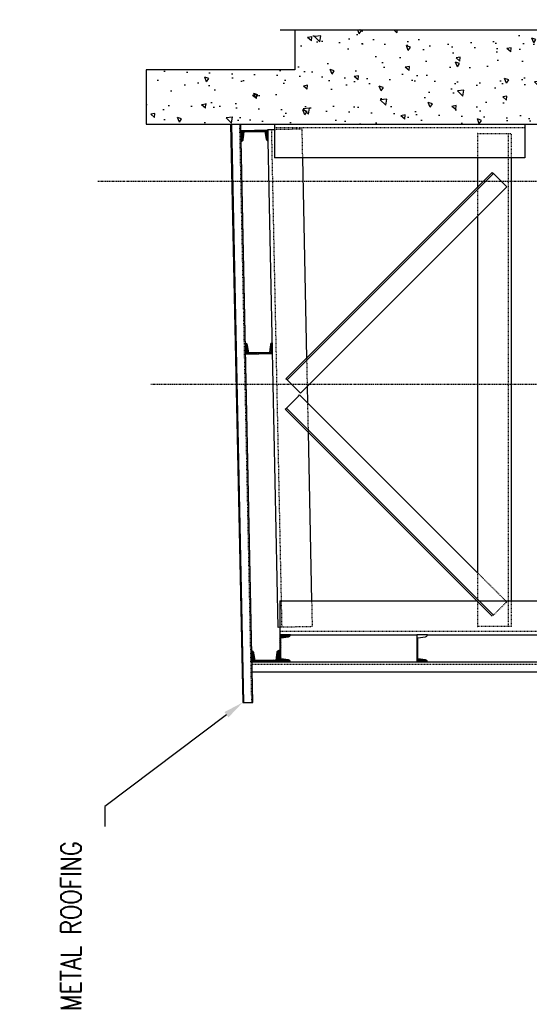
# Model space of a CAD drawing. Header units: inches. Extents: x -16710 to 18720, y -1252 to 1160.
# Tile 13 of 35: x 4337 to 4412, y -651 to -506. Entities that reach past the tile are written whole.
import ezdxf
from ezdxf import colors
from ezdxf.entities.mleader import LeaderData, LeaderLine
from ezdxf.math import Vec2, Vec3

# ---------------------------------------------------------------- set-up
doc = ezdxf.new("R2010")
doc.units = ezdxf.units.IN
doc.header["$MEASUREMENT"] = 0
for name, pattern in [('014200-907 MS2 Medium Dash', [0.109898, 0.068898, -0.041]), ('Center 1_4_', [0.53125, 0.25, -0.09375, 0.09375, -0.09375]), ('Dash', [0.25, 0.125, -0.125]), ('Dash - 1_16_', [0.1875, 0.125, -0.0625]), ('Hidden 3_32_', [0.140625, 0.09375, -0.046875])]:
    doc.linetypes.add(name, pattern=pattern)
doc.layers.get('0').update_dxf_attribs({"color": 243})
for name, color, linetype in [('A-FLOR', 5, 'Continuous'), ('A-WALL-PATT', 8, 'Continuous'), ('G-ANNO-TTLB', 7, 'Continuous'), ('S-ANNO-NOTE', 2, 'Continuous'), ('S-BEAM', 3, 'Continuous'), ('S-BEAM-HDLN', 1, 'Dash'), ('S-COLS', 3, 'Continuous'), ('S-COLS-HDLN', 1, 'Dash'), ('S-DETL', 90, 'Continuous'), ('S-DETL-CNTR', 1, 'Center 1_4_'), ('S-DETL-MEDM', 3, 'Continuous'), ('S-DETL-PATT', 8, 'Continuous'), ('S-DETL-THIN', 1, 'Continuous')]:
    doc.layers.add(name, color=color, linetype=linetype)
doc.layers.add('A-FLOR-OVHD', color=9, linetype='014200-907 MS2 Medium Dash', true_color=0x808080)
doc.layers.get('0').off()
doc.styles.add('Annotative', font='romans.shx', dxfattribs={"width": 0.8, "height": 0.125})
pattern_1 = [(50, (-1460.674, -1247.354), (7.1726, -0.62752), [0.75, -8.25]), (355, (-1460.674, -1247.354), (-1.387513, 7.52192), [0.6, -6.6]), (100.4514, (-1460.076, -1247.406), (5.78509, 6.8944), [0.6374, -7.01142]), (46.1842, (-1460.674, -1245.354), (10.67241, -1.65519), [1.125, -12.375]), (96.6356, (-1459.785, -1245.492), (9.34662, 9.74119), [0.9561, -10.51714]), (351.1842, (-1460.674, -1245.354), (9.34662, 9.74119), [0.9, -9.9]), (21, (-1459.674, -1245.854), (5.96907, -4.02619), [0.75, -8.25]), (326, (-1459.674, -1245.854), (2.433153, 7.2515), [0.6, -6.6]), (71.4514, (-1459.1766, -1246.1894), (8.402224, 3.22531), [0.6374, -7.01142]), (37.5, (-1460.674, -1247.3539), (0.1215986, 3.3289385), [0, -6.52, 0, -6.7, 0, -6.625]), (7.5, (-1460.674, -1247.354), (2.630695, 3.944117), [0, -3.82, 0, -6.37, 0, -2.525]), (327.5, (-1462.904, -1247.354), (5.338224, -0.225549), [0, -2.5, 0, -7.8, 0, -10.35]), (317.5, (-1463.904, -1247.354), (5.831862, 1.00105), [0, -3.25, 0, -5.18, 0, -7.35])]
pattern_2 = [(45, (-2205.61251, -1242.07033), (-0.176776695, 0.176776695), []), (45, (-2205.61251, -1241.94533), (-0.176776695, 0.176776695), [])]

# ---------------------------------------------------------------- blocks, each defined once
blk = doc.blocks.new('051200_Column-L-Angle - L5X5X1_2-1698497-DOOR RAIL SUPPORT 2')
at = {"layer": 'S-COLS'}
for p, q in [((828.21, 186), (828.21, 223)), ((833.21, 223), (828.21, 223)), ((833.21, 186), (828.21, 186))]:
    blk.add_line(p, q, dxfattribs=at)
at = {"layer": 'S-COLS', "linetype": 'Hidden 3_32_'}
blk.add_line((832.71, 223), (832.71, 186), dxfattribs=at)
blk = doc.blocks.new('051200_StructuralFraming-C-Channel - C4X5_4-1771573-DOOR RAIL SUPPORT 2')
at = {"lineweight": -3}
for p, q in [((800.77, 227.33), (799.19, 227.3)), ((799.19, 227.3), (799.27, 223.3)), ((799.39, 226.83), (800.48, 227.03)), ((799.45, 223.77), (799.39, 226.83)), ((799.27, 223.3), (800.85, 223.33)), ((800.55, 223.62), (799.45, 223.77))]:
    blk.add_line(p, q, dxfattribs=at)
for centre, start, end in [((800.48, 227.32), 271.19, 1.19), ((800.56, 223.33), 1.19, 91.19)]:
    blk.add_arc(centre, 0.296, start, end, dxfattribs=at)
blk = doc.blocks.new('051200_StructuralFraming-C-Channel - C4X5_4-1771584-DOOR RAIL SUPPORT 2')
at = {"lineweight": -3}
for p, q in [((832.21, 227.98), (830.63, 227.95)), ((830.93, 227.66), (830.94, 227.66)), ((830.93, 227.66), (832.04, 227.5)), ((832.04, 227.5), (832.1, 224.45)), ((832.3, 223.98), (832.21, 227.98)), ((832.21, 227.98), (832.22, 227.98)), ((832.1, 224.45), (831.01, 224.25)), ((830.72, 223.95), (832.3, 223.98)), ((832.3, 223.98), (832.3, 223.98))]:
    blk.add_line(p, q, dxfattribs=at)
for centre, start, end in [((830.93, 227.95), 181.19, 271.19), ((831.01, 223.95), 91.19, 181.19)]:
    blk.add_arc(centre, 0.296, start, end, dxfattribs=at)
blk = doc.blocks.new('051200_Column-L-Angle - L5X5X1_2-1770445-DOOR RAIL SUPPORT 2')
at = {"layer": 'S-COLS'}
for p, q in [((762.71, 222.25), (757.71, 222.25)), ((762.71, 222.25), (762.71, 193.08)), ((757.71, 220.67), (757.71, 202)), ((757.71, 200.42), (757.71, 178)), ((762.71, 192.72), (762.71, 132)), ((757.71, 176.42), (757.71, 154)), ((757.71, 152.42), (757.71, 133.58)), ((762.71, 132), (757.71, 132))]:
    blk.add_line(p, q, dxfattribs=at)
at = {"layer": 'S-COLS', "linetype": 'Hidden 3_32_'}
blk.add_line((758.21, 132), (758.21, 222.25), dxfattribs=at)
at = {"layer": 'S-COLS-HDLN'}
blk.add_line((762.71, 193.07), (762.71, 192.72), dxfattribs=at)
blk = doc.blocks.new('051200_StructuralFraming-C-Channel - C4X5_4-V15-DOOR RAIL SUPPORT 2')
at = {"lineweight": -3}
for p, q in [((753.71, 202), (753.71, 200.42)), ((757.71, 202), (753.71, 202)), ((754, 200.72), (754.18, 201.82)), ((754.18, 201.82), (757.24, 201.82)), ((757.24, 201.82), (757.41, 200.72)), ((757.71, 200.42), (757.71, 202))]:
    blk.add_line(p, q, dxfattribs=at)
for centre, start, end in [((753.71, 200.72), 270, 0), ((757.71, 200.72), 180, 270)]:
    blk.add_arc(centre, 0.296, start, end, dxfattribs=at)
blk = doc.blocks.new('051200_StructuralFraming-C-Channel - C4X5_4-V18-DOOR RAIL SUPPORT 2')
at = {"lineweight": -3}
for p, q in [((753.71, 222.25), (753.71, 220.67)), ((757.71, 222.25), (753.71, 222.25)), ((754, 220.97), (754.18, 222.07)), ((754.18, 222.07), (757.24, 222.07)), ((757.24, 222.07), (757.41, 220.97)), ((757.71, 220.67), (757.71, 222.25))]:
    blk.add_line(p, q, dxfattribs=at)
for centre, start, end in [((753.71, 220.97), 270, 0), ((757.71, 220.97), 180, 270)]:
    blk.add_arc(centre, 0.296, start, end, dxfattribs=at)
blk = doc.blocks.new('051200_StructuralFraming-C-Channel - C4X5_4-1771552-DOOR RAIL SUPPORT 2')
at = {"lineweight": -3}
for p, q in [((755.31, 226.38), (753.73, 226.35)), ((753.73, 226.35), (753.81, 222.35)), ((753.92, 225.88), (755.02, 226.08)), ((753.98, 222.82), (753.92, 225.88)), ((755.09, 222.67), (753.98, 222.82)), ((753.81, 222.35), (755.39, 222.38))]:
    blk.add_line(p, q, dxfattribs=at)
for centre, start, end in [((755.01, 226.38), 271.19, 1.19), ((755.09, 222.38), 1.19, 91.19)]:
    blk.add_arc(centre, 0.296, start, end, dxfattribs=at)
blk = doc.blocks.new('B2 S507')
at = {"layer": 'A-WALL-PATT', "lineweight": -3}
h = blk.add_hatch(dxfattribs=at)
h.set_pattern_fill('AR-CONC', color=8, style=0)
h.set_pattern_definition(pattern_1)
h.paths.add_polyline_path([(-627.4681, -1027.3539), (-619.4681, -1027.3539), (-619.4681, -1005.3539), (-627.4681, -1005.3539)])
h = blk.add_hatch(dxfattribs=at)
h.set_pattern_fill('AR-CONC', color=8, style=0)
h.set_pattern_definition(pattern_1)
h.paths.add_polyline_path([(-627.4681, -1079.3539), (-613.5504, -1079.3539), (-613.5504, -1027.3539), (-627.4681, -1027.3539), (-627.4681, -1065.3433)])
at = {"layer": 'S-DETL-PATT'}
h = blk.add_hatch(dxfattribs=at)
h.set_pattern_fill('STEEL', color=256, scale=2)
h.set_pattern_definition(pattern_2)
h.paths.add_polyline_path([(-659.9029, -1020.0279), (-661.4826, -1020.0608), (-661.3996, -1024.0555), (-659.8199, -1024.0227, 0.41421356), (-660.122, -1023.7329), (-661.2254, -1023.5816), (-661.2889, -1020.5227), (-660.1928, -1020.3256, 0.40988494)])
h = blk.add_hatch(dxfattribs=at)
h.set_pattern_fill('STEEL', color=256, scale=2)
h.set_pattern_definition(pattern_2)
h.paths.add_polyline_path([(-628.4616, -1019.375), (-630.0413, -1019.4078, 0.41421356), (-629.7392, -1019.6976), (-628.6358, -1019.8489), (-628.5723, -1022.9078), (-629.6684, -1023.1049, 0.41175551), (-629.9582, -1023.4045), (-628.3786, -1023.3717)])
h = blk.add_hatch(dxfattribs=at)
h.set_pattern_fill('STEEL', color=256, scale=2)
h.set_pattern_definition(pattern_2)
h.paths.add_polyline_path([(-705.6574, -1021.2742, 0.41397637), (-705.3676, -1020.9724), (-706.9473, -1021.0052), (-706.8642, -1025.0041), (-705.2845, -1024.9713, 0.41421356), (-705.5866, -1024.6815), (-706.69, -1024.5301), (-706.7535, -1021.4712)])
h = blk.add_hatch(dxfattribs=at)
h.set_pattern_fill('STEEL', color=256, scale=2)
h.set_pattern_definition(pattern_2)
h.paths.add_polyline_path([(-702.9681, -1025.1039), (-706.9681, -1025.1039), (-706.9681, -1026.6839, 0.41421356), (-706.6721, -1026.3879), (-706.4978, -1025.2879), (-703.4383, -1025.2879), (-703.2641, -1026.3879, 0.41421356), (-702.9681, -1026.6839)])
h = blk.add_hatch(dxfattribs=at)
h.set_pattern_fill('STEEL', color=256, scale=2)
h.set_pattern_definition(pattern_2)
h.paths.add_polyline_path([(-706.9681, -1046.9339, 0.41421356), (-706.6721, -1046.6379), (-706.4687, -1045.3539), (-706.9681, -1045.3539)])
at = {"layer": 'A-FLOR', "lineweight": -3}
for p, q in [((-627.4681, -1017.8539), (-712.9681, -1019.6299)), ((-712.9681, -1021.1302), (-627.4681, -1019.3542)), ((-712.9681, -1019.6299), (-712.9681, -1021.1302))]:
    blk.add_line(p, q, dxfattribs=at)
at = {"layer": 'A-FLOR-OVHD', "lineweight": -3}
blk.add_line((-712.9681, -1020.9802), (-627.4681, -1019.2042), dxfattribs=at)
at = {"layer": 'S-BEAM', "lineweight": -3}
for p, q in [((-619.4681, -1005.3539), (-627.4681, -1005.3539)), ((-627.4681, -1005.3539), (-627.4681, -1093.3539)), ((-619.4681, -1027.3539), (-619.4681, -1005.3539)), ((-613.5504, -1027.3539), (-619.4681, -1027.3539))]:
    blk.add_line(p, q, dxfattribs=at)
at = {"layer": 'S-BEAM'}
for p, q in [((-701.8623, -1024.8981), (-629.9593, -1023.4045)), ((-628.3766, -1023.3716), (-628.2798, -1023.3696)), ((-628.2798, -1023.3696), (-628.2593, -1024.3539)), ((-701.858, -1025.1039), (-701.8623, -1024.8981)), ((-669.62, -1025.9299), (-700.2158, -1056.5258)), ((-669.62, -1025.9299), (-669.4432, -1026.1067)), ((-700.0391, -1056.7025), (-669.4432, -1026.1067)), ((-669.4432, -1026.1067), (-669.2665, -1026.2835)), ((-669.2665, -1026.2835), (-667.6755, -1027.8745)), ((-667.0527, -1027.976), (-665.4617, -1026.385)), ((-665.4617, -1026.385), (-665.285, -1026.2082)), ((-665.285, -1026.2082), (-665.1082, -1026.0315)), ((-634.7907, -1056.7025), (-665.285, -1026.2082)), ((-634.6139, -1056.5258), (-665.1082, -1026.0315)), ((-693.7999, -1054.3525), (-667.4987, -1028.0512)), ((-667.6755, -1027.8745), (-667.4987, -1028.0512)), ((-667.2295, -1028.1528), (-667.0527, -1027.976)), ((-667.2295, -1028.1528), (-636.7352, -1058.6471)), ((-632.4681, -1028.4577), (-662.0644, -1029.0725)), ((-672.9923, -1029.2995), (-697.9681, -1029.8183)), ((-666.2261, -1029.1589), (-668.654, -1029.2094)), ((-641.0312, -1054.3539), (-693.7986, -1054.3539)), ((-632.4681, -1054.3539), (-636.783, -1054.3539)), ((-634.9674, -1056.8793), (-636.5584, -1058.4703)), ((-634.7907, -1056.7025), (-634.9674, -1056.8793)), ((-634.6139, -1056.5258), (-634.7907, -1056.7025)), ((-697.9681, -1059.3539), (-632.4681, -1059.3539)), ((-636.5584, -1058.4703), (-636.7352, -1058.6471))]:
    blk.add_line(p, q, dxfattribs=at)
at = {"layer": 'S-BEAM', "linetype": 'Hidden 3_32_'}
for p, q in [((-628.2694, -1023.8695), (-697.9681, -1025.3173)), ((-628.2593, -1024.3558), (-628.1759, -1028.3685)), ((-701.7584, -1029.897), (-701.858, -1025.1058)), ((-697.97, -1025.3173), (-701.8519, -1025.398)), ((-628.1759, -1028.3685), (-632.4661, -1028.4576)), ((-697.97, -1029.8183), (-701.7584, -1029.897)), ((-672.6313, -1029.292), (-672.9875, -1029.2994)), ((-668.6597, -1029.2095), (-672.6256, -1029.2919)), ((-662.4162, -1029.0798), (-666.2215, -1029.1588)), ((-662.0698, -1029.0726), (-662.4108, -1029.0797)), ((-701.7408, -1059.3539), (-701.7408, -1054.3539)), ((-698.0467, -1054.3539), (-701.7408, -1054.3539)), ((-698.0945, -1058.6471), (-693.7999, -1054.3525)), ((-697.97, -1054.3539), (-698.0412, -1054.3539)), ((-697.6932, -1054.3539), (-697.9661, -1054.3539)), ((-693.8033, -1054.3539), (-697.6876, -1054.3539)), ((-636.783, -1054.3539), (-641.0265, -1054.3539)), ((-628.8765, -1054.3539), (-632.4661, -1054.3539)), ((-628.8765, -1054.3709), (-628.8765, -1054.3539)), ((-628.8765, -1054.3539), (-628.8765, -1059.3539)), ((-698.0945, -1058.6471), (-700.2158, -1056.5258)), ((-697.97, -1058.8539), (-701.7408, -1058.8539)), ((-701.7408, -1059.3539), (-697.97, -1059.3539)), ((-632.4681, -1058.8539), (-697.9681, -1058.8539)), ((-628.8765, -1058.8539), (-632.4661, -1058.8539)), ((-632.4661, -1059.3539), (-628.8765, -1059.3539))]:
    blk.add_line(p, q, dxfattribs=at)
at = {"layer": 'S-BEAM-HDLN'}
for p, q in [((-629.9538, -1023.4044), (-628.3806, -1023.3717)), ((-628.1759, -1028.3685), (-628.1763, -1028.3515)), ((-701.7588, -1029.88), (-701.7584, -1029.897)), ((-701.7408, -1054.3539), (-701.7408, -1054.3709))]:
    blk.add_line(p, q, dxfattribs=at)
at = {"layer": 'S-DETL', "lineweight": -3}
for p, q in [((-708.4681, -1115.3539), (-708.4681, -1021.0368)), ((-706.9681, -1021.0056), (-706.9681, -1115.3539))]:
    blk.add_line(p, q, dxfattribs=at)
at = {"layer": 'S-DETL', "linetype": 'Dash - 1_16_', "lineweight": -3}
blk.add_line((-707.2921, -1021.0123), (-707.2921, -1115.3539), dxfattribs=at)
at = {"layer": 'S-DETL-CNTR', "lineweight": -3}
for p, q in [((-635.9681, -1135.8863), (-635.9681, -998.2155)), ((-665.9613, -1135.8863), (-665.9613, -1006.0612))]:
    blk.add_line(p, q, dxfattribs=at)
at = {"layer": 'S-DETL-MEDM'}
blk.add_lwpolyline([(-613.5504, -1025.1517), (-613.5504, -1070.3539), (-612.0504, -1070.8539), (-615.0504, -1071.8539), (-613.5504, -1072.3539), (-613.5504, -1117.556)], dxfattribs=at)
at = {"layer": 'S-DETL-THIN', "lineweight": -3}
blk.add_line((-712.9681, -1019.7799), (-627.4681, -1018.0039), dxfattribs=at)
at = {"layer": 'S-COLS', "lineweight": -3}
blk.add_blockref('051200_Column-L-Angle - L5X5X1_2-1698497-DOOR RAIL SUPPORT 2', (-1460.674, -1247.3539), dxfattribs=at)
at = {"layer": 'S-COLS-HDLN', "lineweight": -3}
blk.add_blockref('051200_Column-L-Angle - L5X5X1_2-1770445-DOOR RAIL SUPPORT 2', (-1460.674, -1247.3539), dxfattribs=at)
at = {"layer": 'S-DETL-THIN', "lineweight": -3}
for name in ['051200_StructuralFraming-C-Channel - C4X5_4-1771573-DOOR RAIL SUPPORT 2', '051200_StructuralFraming-C-Channel - C4X5_4-1771584-DOOR RAIL SUPPORT 2', '051200_StructuralFraming-C-Channel - C4X5_4-1771552-DOOR RAIL SUPPORT 2', '051200_StructuralFraming-C-Channel - C4X5_4-V18-DOOR RAIL SUPPORT 2', '051200_StructuralFraming-C-Channel - C4X5_4-V15-DOOR RAIL SUPPORT 2']:
    blk.add_blockref(name, (-1460.674, -1247.3539), dxfattribs=at)
at = {"layer": 'S-ANNO-NOTE', "lineweight": -3}
ml = blk.add_multileader_mtext('Standard', dxfattribs=at)
ml.set_content('METAL ROOFING', color=256, style='Annotative')
ml.set_leader_properties(color=1, linetype='ByLayer', lineweight=-1)
ml.build(insert=Vec2(0, 0))
ml.multileader.update_dxf_attribs({"text_right_attachment_type": 3, "dogleg_length": 0.125, "arrow_head_size": 3, "scale": 24})
ctx = ml.context
ctx.base_point, ctx.scale, ctx.char_height, ctx.arrow_head_size, ctx.landing_gap_size, ctx.plane_origin = Vec3(-750.1537, -994.2527), 24, 3, 3, 2.16, Vec3(-712.9681, -1019.6299)
ctx.right_attachment, ctx.text_align_type = 3, 2
notes = []
notes.append((ctx, [(0, (1, 1, 0), (-728.3194, -999.2527), (-1, 0), 3, [(0, [(-712.9681, -1019.6299)], 0, [])])]))
ctx.mtext.insert, ctx.mtext.width, ctx.mtext.alignment, ctx.mtext.flow_direction = Vec3(-733.4794, -992.7527), 26.021684, 3, 5
for ctx, leaders in notes:
    for number, flags, end, landing, length, lines in leaders:
        leader = LeaderData()
        leader.index, (leader.has_last_leader_line, leader.has_dogleg_vector, leader.attachment_direction) = number, flags
        leader.last_leader_point, leader.dogleg_vector, leader.dogleg_length = Vec3(end), Vec3(landing), length
        for number, points, colour, breaks in lines:
            line = LeaderLine()
            line.index, line.vertices, line.color, line.breaks = number, Vec3.list(points), colors.encode_raw_color(colour), breaks
            leader.lines.append(line)
        ctx.leaders.append(leader)

msp = doc.modelspace()

# ---------------------------------------------------------------- block references
at = {"layer": 'G-ANNO-TTLB', "rotation": 90}
msp.add_blockref('B2 S507', (3349.8494, 106.295), dxfattribs=at)

# ---------------------------------------------------------------- leaders
at = {"layer": 'S-ANNO-NOTE', "lineweight": -3}
ml = msp.add_multileader_mtext('Standard', dxfattribs=at)
ml.set_content('DOOR ROLLER GUIDE', color=256, style='Annotative')
ml.set_leader_properties(color=1, linetype='ByLayer', lineweight=-1)
ml.build(insert=Vec2(0, 0))
ml.multileader.update_dxf_attribs({"text_right_attachment_type": 3, "dogleg_length": 0.125, "arrow_head_size": 12, "scale": 96})
ctx = ml.context
ctx.base_point, ctx.scale, ctx.char_height, ctx.arrow_head_size, ctx.landing_gap_size, ctx.plane_origin = Vec3(-172.2238, -655.1771), 96, 12, 12, 8.64, Vec3(-168.6538, -629.3215)
ctx.right_attachment = 3
notes = []
notes.append((ctx, [(1, (1, 1, 0), (-184.2238, -655.1771), (1, 0), 12, [(0, [(-255.4185, -529.6663), (-180.992, -559.6461)], 0, [])])]))
ctx.mtext.insert, ctx.mtext.width, ctx.mtext.flow_direction = Vec3(-163.5838, -649.1771), 108.032602, 5
ml = msp.add_multileader_mtext('Standard', dxfattribs=at)
ml.set_content('DOOR ROLLER GUIDE', color=256, style='Annotative')
ml.set_leader_properties(color=1, linetype='ByLayer', lineweight=-1)
ml.build(insert=Vec2(0, 0))
ml.multileader.update_dxf_attribs({"text_right_attachment_type": 3, "dogleg_length": 0.125, "arrow_head_size": 12, "scale": 96})
ctx = ml.context
ctx.base_point, ctx.scale, ctx.char_height, ctx.arrow_head_size, ctx.landing_gap_size, ctx.plane_origin = Vec3(633.3756, -658.4872), 96, 12, 12, 8.64, Vec3(623.2945, -534.2433)
ctx.right_attachment = 3
notes.append((ctx, [(0, (1, 1, 0), (621.3756, -658.4872), (1, 0), 12, [(0, [(621.3756, -529.6663)], 0, [])])]))
ctx.mtext.insert, ctx.mtext.width, ctx.mtext.flow_direction = Vec3(642.0156, -652.4872), 58.160008, 5
ml = msp.add_multileader_mtext('Standard', dxfattribs=at)
ml.set_content('EDGE OF\\PMETAL ROOFING', color=256, style='Annotative')
ml.set_leader_properties(color=1, linetype='ByLayer', lineweight=-1)
ml.build(insert=Vec2(0, 0))
ml.multileader.update_dxf_attribs({"text_right_attachment_type": 3, "dogleg_length": 0.125, "arrow_head_size": 12, "scale": 96})
ctx = ml.context
ctx.base_point, ctx.scale, ctx.char_height, ctx.arrow_head_size, ctx.landing_gap_size, ctx.plane_origin = Vec3(1084.1906, -558.6586), 96, 12, 12, 8.64, Vec3(703.1931, -689.6671)
ctx.right_attachment = 3
notes.append((ctx, [(0, (1, 1, 0), (1072.1906, -558.6586), (1, 0), 12, [(0, [(989.021, -548.1731)], 0, [])])]))
ctx.mtext.insert, ctx.mtext.width, ctx.mtext.flow_direction = Vec3(1092.8306, -552.6586), 162.674479, 5
for ctx, leaders in notes:
    for number, flags, end, landing, length, lines in leaders:
        leader = LeaderData()
        leader.index, (leader.has_last_leader_line, leader.has_dogleg_vector, leader.attachment_direction) = number, flags
        leader.last_leader_point, leader.dogleg_vector, leader.dogleg_length = Vec3(end), Vec3(landing), length
        for number, points, colour, breaks in lines:
            line = LeaderLine()
            line.index, line.vertices, line.color, line.breaks = number, Vec3.list(points), colors.encode_raw_color(colour), breaks
            leader.lines.append(line)
        ctx.leaders.append(leader)

doc.saveas('drawing.dxf')
